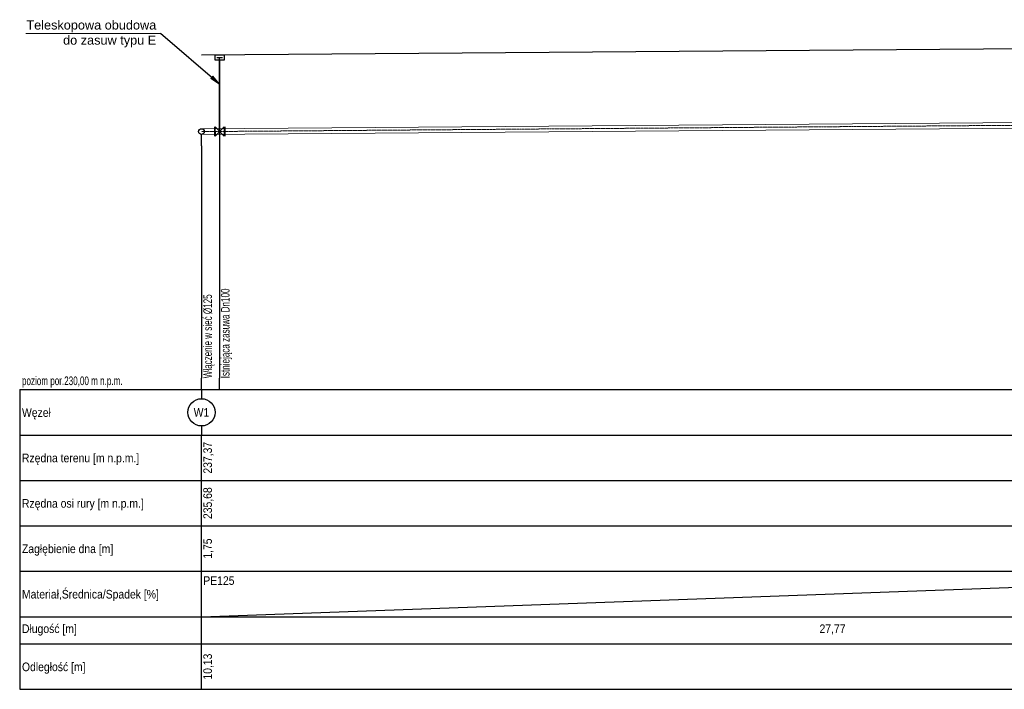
# Model space of a CAD drawing. Extents: x -34599 to 125690, y -105249 to 21518.
# Tile 27 of 64: x 82360 to 104025, y -21413 to -6665. Entities that reach past the tile are written whole.
import ezdxf
from ezdxf.enums import TextEntityAlignment as Align

# ---------------------------------------------------------------- set-up
doc = ezdxf.new("R2010")
doc.units = 0
doc.header["$MEASUREMENT"] = 0
doc.linetypes.add('DASHDOT', pattern=[500, 250, -125, 0, -125])
doc.layers.get('0').update_dxf_attribs({"linetype": 'CONTINUOUS'})
doc.layers.add('_P_EKO_przyłącze_wody', color=162, linetype='CONTINUOUS', lineweight=15)
doc.layers.add('obsybka', color=6, linetype='CONTINUOUS', lineweight=13)
doc.layers.add('tekst', color=7, linetype='CONTINUOUS')
doc.styles.get("Standard").update_dxf_attribs({"font": '-125'})

# ---------------------------------------------------------------- blocks, each defined once
blk = doc.blocks.new('KOLIZJA')
blk.add_circle((0, 0), 1)

msp = doc.modelspace()

# ---------------------------------------------------------------- hatches: boundary and pattern name
msp.add_hatch(color=256).paths.add_polyline_path([(86563.69592, -7963.65623), (86759.30486, -8087.41181), (86606.56781, -7912.64183), (86564.08295, -7963.9011)])
msp.add_hatch(color=256).paths.add_polyline_path([(86563.69592, -7963.65623), (86759.30486, -8087.41181), (86606.56781, -7912.64183), (86564.08295, -7963.9011)])

# ---------------------------------------------------------------- linework, layer by layer
for p, q in [((86759.30486, -8087.41181, 0.26393), (85458.76751, -6970.84481, 0.26393)), ((86606.56781, -7912.64183, 0.26393), (86564.08295, -7963.9011, 0.26393)), ((86359.87027, -9442.94114), (86359.87027, -9192.94114)), ((86359.87027, -9442.94114), (86359.87027, -14562.94114)), ((86359.87027, -14812.94114), (86359.87027, -14562.94114)), ((82359.87027, -14812.94114), (86359.87027, -14812.94114)), ((82359.87027, -14812.94114), (82359.87027, -21412.94153)), ((86359.87027, -14812.94114), (86359.87027, -15012.94114)), ((86359.87027, -14812.94114), (120439.87027, -14812.94114)), ((82359.87027, -15812.94114), (86359.87027, -15812.94114)), ((86359.87027, -15612.94114), (86359.87027, -15812.94114)), ((86359.87027, -16812.94114), (86359.87027, -15812.94114)), ((86359.87027, -15812.94114), (120439.87027, -15812.94114)), ((82359.87027, -16812.94114), (86359.87027, -16812.94114)), ((86359.87027, -17812.94114), (86359.87027, -16812.94114)), ((86359.87027, -16812.94114), (120439.87027, -16812.94114)), ((82359.87027, -17812.94114), (86359.87027, -17812.94114)), ((86359.87027, -18812.94114), (86359.87027, -17812.94114)), ((86359.87027, -17812.94114), (120439.87027, -17812.94114)), ((82359.87027, -18812.94114), (86359.87027, -18812.94114)), ((86359.87027, -19812.94114), (114129.87027, -18812.94114)), ((86359.87027, -19812.94114), (86359.87027, -18812.94114)), ((86359.87027, -18812.94114), (120439.87027, -18812.94114)), ((82359.87027, -19812.94114), (86359.87027, -19812.94114)), ((86359.87027, -20412.94117), (86359.87027, -19812.94114)), ((86359.87027, -19812.94114), (120439.87027, -19812.94114)), ((82359.87027, -20412.94114), (86359.87027, -20412.94114)), ((86359.87027, -20412.94114), (120439.87027, -20412.94114)), ((86359.87027, -21412.94153), (86359.87027, -20412.94153)), ((82359.87027, -21412.94114), (86359.87027, -21412.94114)), ((86359.87027, -21412.94114), (120439.87027, -21412.94114))]:
    msp.add_line(p, q)
at = {"color": 94}
msp.add_line((86359.87027, -7442.94114), (114129.87027, -7229.53988), dxfattribs=at)
msp.add_line((86359.87027, -7442.94114), (114129.87027, -7229.53988), dxfattribs=at)
at = {"color": 0}
for p, q in [((86659.87027, -7439.87243, 0.26393), (86859.87027, -7439.87243, 0.26393)), ((86659.87027, -7559.87243, 0.26393), (86659.87027, -7439.87243, 0.26393)), ((86859.87027, -7559.87243, 0.26393), (86659.87027, -7559.87243, 0.26393)), ((86699.87027, -7499.87243, 0.26393), (86819.87027, -7499.87243, 0.26393)), ((86759.80533, -9169.8722, 0.26393), (86759.80533, -7499.87243, 0.26393)), ((86859.87027, -7439.87243, 0.26393), (86859.87027, -7559.87243, 0.26393)), ((86359.87027, -9442.94114), (86359.87027, -9192.94114))]:
    msp.add_line(p, q, dxfattribs=at)
at = {"color": 7}
for p, q in [((86759.87027, -7559.87243, 0.26393), (86759.87027, -14562.94114, 1)), ((86646.36257, -9027.34117), (86646.36257, -9227.34117)), ((86659.47559, -9127.34118), (86659.47559, -9027.34118)), ((86659.47559, -9027.34118), (86859.47559, -9227.34118)), ((86659.47559, -9227.34118), (86859.47559, -9027.34118)), ((86859.47559, -9027.34118), (86859.47559, -9227.34118)), ((86871.93296, -9027.34117), (86871.93296, -9227.34117)), ((86659.47559, -9127.34118), (86659.47559, -9227.34118)), ((86759.87027, -14812.94114), (86759.87027, -14562.94114, 1))]:
    msp.add_line(p, q, dxfattribs=at)
at = {"linetype": 'Continuous'}
for q in [(86563.69592, -7963.65623, 0.26393), (86606.56781, -7912.64183, 0.26393)]:
    msp.add_line((86759.30486, -8087.41181, 0.26393), q, dxfattribs=at)
msp.add_circle((86359.87027, -15312.94114), 300)
at = {"layer": '_P_EKO_przyłącze_wody', "color": 5, "lineweight": 13}
for p, q in [((86359.87027, -9067.94114), (113829.87027, -8854.53988)), ((86359.87027, -9192.94114), (113829.87027, -8979.53988))]:
    msp.add_line(p, q, dxfattribs=at)
at = {"layer": '_P_EKO_przyłącze_wody', "color": 2, "linetype": 'DASHDOT', "ltscale": 0.01}
msp.add_line((86359.38573, -9130.44302), (113834.67205, -8917.43047), dxfattribs=at)
at = {"layer": 'obsybka', "color": 7}
msp.add_line((85458.76751, -6970.84481, 0.26393), (82494.2193, -6970.84481, 0.26393), dxfattribs=at)

# ---------------------------------------------------------------- block references
at = {"xscale": 62.5, "yscale": 62.5}
msp.add_blockref('KOLIZJA', (86359.87027, -9130.44114), dxfattribs=at)
at = {"layer": '_P_EKO_przyłącze_wody', "color": 5, "lineweight": 13, "xscale": 62.5, "yscale": 62.5}
msp.add_blockref('KOLIZJA', (86359.87027, -9130.44114), dxfattribs=at)

# ---------------------------------------------------------------- texts
at = {"color": 0, "width": 0.7}
msp.add_text('Włączenie w sieć %%c125', height=190, rotation=90, dxfattribs=at).set_placement((86589.87027, -14562.94114))
at = {"color": 7, "width": 0.7}
msp.add_text('Istniejąca zasuwa Dn100', height=190, rotation=90, dxfattribs=at).set_placement((86977.35779, -14562.94114, 1))
for s, width, p in [('poziom por.230,00 m n.p.m.', 0.7, (82409.87027, -14712.94114)), ('Węzeł', 0.9, (82409.87027, -15412.94114)), ('Rzędna terenu [m n.p.m.]', 0.9, (82409.87027, -16412.94114)), ('Rzędna osi rury [m n.p.m.]', 0.9, (82409.87027, -17412.94114)), ('Zagłębienie dna [m]', 0.9, (82409.87027, -18412.94114)), ('PE125', 0.9, (86399.87027, -19112.94114)), ('Materiał,Średnica/Spadek [%]', 0.9, (82409.87027, -19412.94114)), ('Długość [m]', 0.9, (82409.87027, -20172.94116)), ('Odległość [m]', 0.9, (82409.87027, -21012.94153))]:
    msp.add_text(s, height=190, dxfattribs=dict(width=width)).set_placement(p)
at = {"width": 0.9}
for s, p in [('W1', (86359.87027, -15407.94114)), ('27,77', (100244.87027, -20172.94116))]:
    msp.add_text(s, height=190, dxfattribs=at).set_placement(p, align=Align.CENTER)
for s, p in [('237,37', (86589.87027, -16312.94114)), ('235,68', (86589.87027, -17312.94114)), ('1,75', (86589.87027, -18312.94114)), ('10,13', (86589.87027, -20912.94153))]:
    msp.add_text(s, height=190, rotation=90, dxfattribs=at).set_placement(p, align=Align.CENTER)
at = {"layer": 'tekst', "insert": (85364.62098, -6682.40297, 0.26393), "char_height": 200, "width": 2968.9080486, "attachment_point": 3}
msp.add_mtext('\\fArial|b0|i0;Teleskopowa obudowa do zasuw typu E', dxfattribs=at)

doc.saveas('drawing.dxf')
